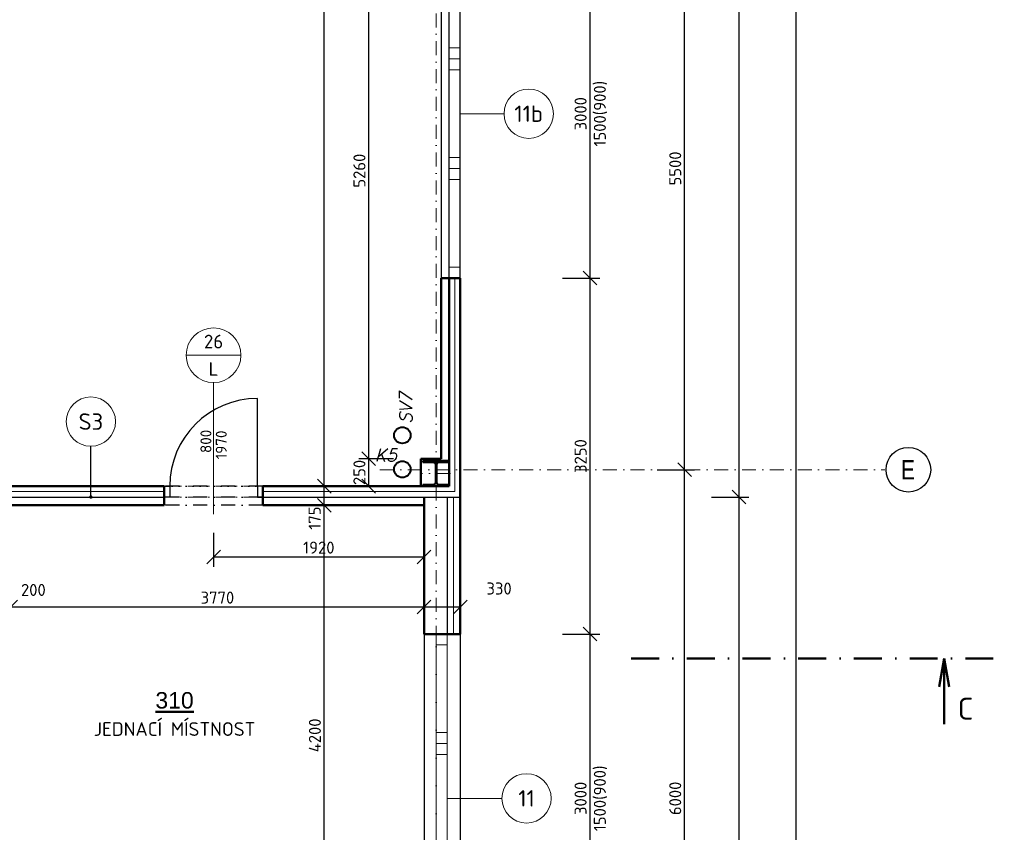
# Model space of a CAD drawing. Header units: millimetres. Extents: x -118752 to 407724, y -73278 to 155058.
# Tile 54 of 256: x 99646 to 108628, y -31093 to -23675. Entities that reach past the tile are written whole.
import ezdxf
from ezdxf.enums import TextEntityAlignment as Align

# ---------------------------------------------------------------- set-up
doc = ezdxf.new("R2010")
doc.units = ezdxf.units.MM
doc.header["$LTSCALE"] = 10
doc.linetypes.add('DASHDOT', pattern=[25.4, 12.7, -6.35, 0, -6.35])
doc.linetypes.add('DOT', pattern=[6.35, 0, -6.35])
for name, color, linetype, lineweight in [('CKBUBLINY', 1, 'Continuous', 18), ('CKBUBLINY_POPIS', 3, 'Continuous', 25), ('CKDVERE_', 7, 'Continuous', 25), ('CKDVERE_NADROVINOU', 1, 'DASHDOT', 18), ('CKDVERE_OSY', 1, 'Continuous', 18), ('CKDVERE_POPIS', 3, 'Continuous', 25), ('CKDVERE_ZARUBNE_RAM', 5, 'Continuous', 25), ('CKIZOLACE', 1, 'Continuous', 18), ('CKKOTY', 3, 'Continuous', 25), ('CKOKNA', 1, 'Continuous', 18), ('CKPOPIS_POHLED', 3, 'Continuous', 25), ('CKPOPISM', 6, 'Continuous', 50), ('CKPOPISM_POPIS', 3, 'Continuous', 25), ('CKRASTR', 7, 'DASHDOT', 15), ('CKRASTR_POPIS', 3, 'Continuous', 25), ('CKREZY_OZNACENI', 4, 'DASHDOT', 50), ('CKSTENY_NADROVINOU', 7, 'DASHDOT', 25), ('CKSTENY_PODROVINOU', 7, 'Continuous', 25), ('CKSTENY_REZ', 6, 'Continuous', 50), ('CKTEXTY_MALE', 3, 'Continuous', 18), ('CSPROFILY_OSY', 1, 'DASHDOT', 18), ('CSPROFILY_REZY', 4, 'Continuous', 50), ('srafy', 7, 'Continuous', 18), ('ZTI-DEŠŤOVÁ-KANALIZACE', 210, 'KANALIZACE', 40)]:
    doc.layers.add(name, color=color, linetype=linetype, lineweight=lineweight)
doc.layers.add('CKDVERE_DORAZ', color=7, linetype='DOT', lineweight=25, plot=False)
doc.styles.add('Arial', font='arial.ttf', dxfattribs={"width": 0.8})
doc.styles.add('KURZIVA', font='italic__.ttf')
doc.styles.get("Standard").update_dxf_attribs({"font": 'isocpeur.ttf'})
doc.linetypes.add('IZOLACE_POLYSTYREN_EXPANDOVANY', pattern='A,1,[224,CADKON.SHX,S=0.01,R=0,X=-0.5,Y=-1.74],-2', length=3)
doc.linetypes.add('IZOLACE_POLYSTYREN_PENOVY', pattern='A,0.001,[228,CADKON.SHX,S=0.1,R=0,X=0,Y=0],-2', length=2.001)
doc.linetypes.add('KANALIZACE', pattern='A,30,-3.5,["C",Standard,S=2.54,R=0,X=-3.81,Y=-1.27],-0.001', length=33.501)
doc.dimstyles.new('CADKON', dxfattribs={"dimscale": 50, "dimtxt": 2.2, "dimasz": 2.5, "dimexe": 1.8, "dimexo": 5, "dimgap": 0.6, "dimtad": 1, "dimrnd": 1, "dimtxsty": 'Standard', "dimblk1": 'OBLIQUE', "dimblk2": 'OBLIQUE', "dimsah": 1, "dimcen": 2.5, "dimadec": 1, "dimazin": 2, "dimtfac": 1, "dimtdec": 4, "dimtix": 1, "dimtmove": 2, "dimatfit": 3, "dimldrblk": 'OPEN30', "dimfxl": 5, "dimfxlon": 1, "dimtolj": 1, "dimarcsym": 0})

# ---------------------------------------------------------------- blocks, each defined once
blk = doc.blocks.new('_OBLIQUE')
at = {"color": 0, "linetype": 'ByBlock'}
blk.add_line((-0.5, -0.5), (0.5, 0.5), dxfattribs=at)
blk = doc.blocks.new('*D8038')
at = {"layer": 'CKKOTY', "color": 0, "lineweight": -2}
for p, q in [((104597.7, -26033), (104937.7, -26033)), ((104847.7, -26033), (104847.7, -29283)), ((104597.7, -29283), (104937.7, -29283))]:
    blk.add_line(p, q, dxfattribs=at)
at = {"layer": 'Defpoints', "color": 0}
for p in [(103664.4, -26033), (103664.4, -29283), (104847.7, -29283)]:
    blk.add_point(p, dxfattribs=at)
at = {"layer": 'CKKOTY', "color": 0, "lineweight": -2, "xscale": 125, "yscale": 125, "zscale": 125}
for p, rotation in [((104847.7, -26033), 90), ((104847.7, -29283), 270)]:
    blk.add_blockref('_OBLIQUE', p, dxfattribs=dict(at, rotation=rotation))
at = {"layer": 'CKKOTY', "color": 0, "insert": (104762.7, -27658), "char_height": 110, "attachment_point": 5, "rotation": 90}
blk.add_mtext('\\A1;3250', dxfattribs=at)
blk = doc.blocks.new('_Open30')
at = {"color": 0, "lineweight": -2}
for p, q in [((-1, 0.268), (0, 0)), ((0, 0), (-1, -0.268)), ((0, 0), (-1, 0))]:
    blk.add_line(p, q, dxfattribs=at)
blk = doc.blocks.new('*D8046')
at = {"layer": 'CKKOTY', "color": 0, "lineweight": -2}
for p, q in [((104597.7, -29283), (104937.7, -29283)), ((104847.7, -29283), (104847.7, -32283)), ((104597.7, -32283), (104937.7, -32283))]:
    blk.add_line(p, q, dxfattribs=at)
at = {"layer": 'Defpoints', "color": 0}
for p in [(103664.4, -29283), (103664.4, -32283), (104847.7, -32283)]:
    blk.add_point(p, dxfattribs=at)
at = {"layer": 'CKKOTY', "color": 0, "lineweight": -2, "xscale": 125, "yscale": 125, "zscale": 125}
for p, rotation in [((104847.7, -29283), 90), ((104847.7, -32283), 270)]:
    blk.add_blockref('_OBLIQUE', p, dxfattribs=dict(at, rotation=rotation))
at = {"layer": 'CKKOTY', "color": 0, "char_height": 110, "attachment_point": 5, "rotation": 90}
for s, insert in [('\\A1;1500(900)', (104943.7, -30783)), ('\\A1;3000', (104762.7, -30783))]:
    blk.add_mtext(s, dxfattribs=dict(at, insert=insert))
blk = doc.blocks.new('*D8047')
at = {"layer": 'CKKOTY', "color": 0, "lineweight": -2}
for p, q in [((104597.7, -23033), (104937.7, -23033)), ((104847.7, -23033), (104847.7, -26033)), ((104597.7, -26033), (104937.7, -26033))]:
    blk.add_line(p, q, dxfattribs=at)
at = {"layer": 'Defpoints', "color": 0}
for p in [(103664.4, -23033), (103664.4, -26033), (104847.7, -26033)]:
    blk.add_point(p, dxfattribs=at)
at = {"layer": 'CKKOTY', "color": 0, "lineweight": -2, "xscale": 125, "yscale": 125, "zscale": 125}
for p, rotation in [((104847.7, -23033), 90), ((104847.7, -26033), 270)]:
    blk.add_blockref('_OBLIQUE', p, dxfattribs=dict(at, rotation=rotation))
at = {"layer": 'CKKOTY', "color": 0, "char_height": 110, "attachment_point": 5, "rotation": 90}
for s, insert in [('\\A1;1500(900)', (104943.7, -24533)), ('\\A1;3000', (104762.7, -24533))]:
    blk.add_mtext(s, dxfattribs=dict(at, insert=insert))
blk = doc.blocks.new('*D8062')
at = {"layer": 'CKKOTY', "color": 0, "lineweight": -2}
for p, q in [((105460.8, -27783), (105800.8, -27783)), ((105710.8, -33783), (105710.8, -27783)), ((105460.8, -33783), (105800.8, -33783))]:
    blk.add_line(p, q, dxfattribs=at)
at = {"layer": 'Defpoints', "color": 0}
for p in [(103664.4, -27783), (105710.8, -27783), (103664.4, -33783)]:
    blk.add_point(p, dxfattribs=at)
at = {"layer": 'CKKOTY', "color": 0, "lineweight": -2, "xscale": 125, "yscale": 125, "zscale": 125}
for p, rotation in [((105710.8, -27783), 90), ((105710.8, -33783), 270)]:
    blk.add_blockref('_OBLIQUE', p, dxfattribs=dict(at, rotation=rotation))
at = {"layer": 'CKKOTY', "color": 0, "insert": (105625.8, -30783), "char_height": 110, "attachment_point": 5, "rotation": 90}
blk.add_mtext('\\A1;6000', dxfattribs=at)
blk = doc.blocks.new('*D8063')
at = {"layer": 'CKKOTY', "color": 0, "lineweight": -2}
for p, q in [((105460.8, -22283), (105800.8, -22283)), ((105710.8, -27783), (105710.8, -22283)), ((105460.8, -27783), (105800.8, -27783))]:
    blk.add_line(p, q, dxfattribs=at)
at = {"layer": 'Defpoints', "color": 0}
for p in [(103664.4, -22283), (105710.8, -22283), (103664.4, -27783)]:
    blk.add_point(p, dxfattribs=at)
at = {"layer": 'CKKOTY', "color": 0, "lineweight": -2, "xscale": 125, "yscale": 125, "zscale": 125}
for p, rotation in [((105710.8, -22283), 90), ((105710.8, -27783), 270)]:
    blk.add_blockref('_OBLIQUE', p, dxfattribs=dict(at, rotation=rotation))
at = {"layer": 'CKKOTY', "color": 0, "insert": (105625.8, -25033), "char_height": 110, "attachment_point": 5, "rotation": 90}
blk.add_mtext('\\A1;5500', dxfattribs=at)
blk = doc.blocks.new('*D8068')
at = {"layer": 'CKKOTY', "color": 0, "lineweight": -2}
for p, q in [((105957.4, -5533), (106297.4, -5533)), ((106207.4, -5533), (106207.4, -28033)), ((105957.4, -28033), (106297.4, -28033))]:
    blk.add_line(p, q, dxfattribs=at)
at = {"layer": 'Defpoints', "color": 0}
for p in [(103664.4, -5533), (103664.4, -28033), (106207.4, -28033)]:
    blk.add_point(p, dxfattribs=at)
at = {"layer": 'CKKOTY', "color": 0, "lineweight": -2, "xscale": 125, "yscale": 125, "zscale": 125}
for p, rotation in [((106207.4, -5533), 90), ((106207.4, -28033), 270)]:
    blk.add_blockref('_OBLIQUE', p, dxfattribs=dict(at, rotation=rotation))
at = {"layer": 'CKKOTY', "color": 0, "insert": (106122.4, -16783), "char_height": 110, "attachment_point": 5, "rotation": 90}
blk.add_mtext('\\A1;22500', dxfattribs=at)
blk = doc.blocks.new('_Open90')
at = {"color": 0, "lineweight": -2}
for p, q in [((0, 0), (-1, 0)), ((-0.5, 0.5), (0, 0)), ((0, 0), (-0.5, -0.5))]:
    blk.add_line(p, q, dxfattribs=at)
blk = doc.blocks.new('*D8069')
at = {"layer": 'CKKOTY', "color": 0, "lineweight": -2}
for p, q in [((105957.4, -28033), (106297.4, -28033)), ((106207.4, -28033), (106207.4, -37988.5)), ((105957.4, -37988.5), (106297.4, -37988.5))]:
    blk.add_line(p, q, dxfattribs=at)
at = {"layer": 'Defpoints', "color": 0}
for p in [(103664.4, -28033), (103664.4, -37988.5), (106207.4, -37988.5)]:
    blk.add_point(p, dxfattribs=at)
at = {"layer": 'CKKOTY', "color": 0, "lineweight": -2, "xscale": 125, "yscale": 125, "zscale": 125}
for p, rotation in [((106207.4, -28033), 90), ((106207.4, -37988.5), 270)]:
    blk.add_blockref('_OBLIQUE', p, dxfattribs=dict(at, rotation=rotation))
at = {"layer": 'CKKOTY', "color": 0, "insert": (106122.4, -33010.7), "char_height": 110, "attachment_point": 5, "rotation": 90}
blk.add_mtext('\\A1;9955', dxfattribs=at)
blk = doc.blocks.new('*D8070')
at = {"layer": 'CKKOTY', "color": 0, "lineweight": -2}
for p, q in [((106477, -5533), (106817, -5533)), ((106727, -5533), (106727, -37988.5)), ((106477, -37988.5), (106817, -37988.5))]:
    blk.add_line(p, q, dxfattribs=at)
at = {"layer": 'Defpoints', "color": 0}
for p in [(103664.4, -5533), (103664.4, -37988.5), (106727, -37988.5)]:
    blk.add_point(p, dxfattribs=at)
at = {"layer": 'CKKOTY', "color": 0, "lineweight": -2, "xscale": 125, "yscale": 125, "zscale": 125}
for p, rotation in [((106727, -5533), 90), ((106727, -37988.5), 270)]:
    blk.add_blockref('_OBLIQUE', p, dxfattribs=dict(at, rotation=rotation))
at = {"layer": 'CKKOTY', "color": 0, "insert": (106642, -21760.7), "char_height": 110, "attachment_point": 5, "rotation": 90}
blk.add_mtext('\\A1;32455', dxfattribs=at)
blk = doc.blocks.new('*D8074')
at = {"layer": 'CKKOTY', "color": 0, "lineweight": -2}
for p, q in [((102673.7, -28108), (102333.7, -28108)), ((102423.7, -32308), (102423.7, -28108)), ((102673.7, -32308), (102333.7, -32308))]:
    blk.add_line(p, q, dxfattribs=at)
at = {"layer": 'Defpoints', "color": 0}
for p in [(102423.7, -28108), (103334.4, -28108), (103334.4, -32308)]:
    blk.add_point(p, dxfattribs=at)
at = {"layer": 'CKKOTY', "color": 0, "lineweight": -2, "xscale": 125, "yscale": 125, "zscale": 125}
for p, rotation in [((102423.7, -28108), 90), ((102423.7, -32308), 270)]:
    blk.add_blockref('_OBLIQUE', p, dxfattribs=dict(at, rotation=rotation))
at = {"layer": 'CKKOTY', "color": 0, "insert": (102338.7, -30208), "char_height": 110, "attachment_point": 5, "rotation": 90}
blk.add_mtext('\\A1;4200', dxfattribs=at)
blk = doc.blocks.new('*D8075')
at = {"layer": 'CKKOTY', "color": 0, "lineweight": -2}
for p, q in [((102673.7, -27933), (102333.7, -27933)), ((102423.7, -28108), (102423.7, -27933)), ((102673.7, -28108), (102333.7, -28108))]:
    blk.add_line(p, q, dxfattribs=at)
at = {"layer": 'Defpoints', "color": 0}
for p in [(102423.7, -27933), (103324.4, -27933), (103334.4, -28108)]:
    blk.add_point(p, dxfattribs=at)
at = {"layer": 'CKKOTY', "color": 0, "lineweight": -2, "xscale": 125, "yscale": 125, "zscale": 125}
for p, rotation in [((102423.7, -27933), 90), ((102423.7, -28108), 270)]:
    blk.add_blockref('_OBLIQUE', p, dxfattribs=dict(at, rotation=rotation))
at = {"layer": 'CKKOTY', "color": 0, "insert": (102336.6, -28224.7), "char_height": 110, "attachment_point": 5, "rotation": 90}
blk.add_mtext('\\A1;175', dxfattribs=at)
blk = doc.blocks.new('*D8076')
at = {"layer": 'CKKOTY', "color": 0, "lineweight": -2}
for p, q in [((102673.7, -5708), (102333.7, -5708)), ((102423.7, -27933), (102423.7, -5708)), ((102673.7, -27933), (102333.7, -27933))]:
    blk.add_line(p, q, dxfattribs=at)
at = {"layer": 'Defpoints', "color": 0}
for p in [(102423.7, -5708), (103304.4, -5708), (103324.4, -27933)]:
    blk.add_point(p, dxfattribs=at)
at = {"layer": 'CKKOTY', "color": 0, "lineweight": -2, "xscale": 125, "yscale": 125, "zscale": 125}
for p, rotation in [((102423.7, -5708), 90), ((102423.7, -27933), 270)]:
    blk.add_blockref('_OBLIQUE', p, dxfattribs=dict(at, rotation=rotation))
at = {"layer": 'CKKOTY', "color": 0, "insert": (102338.7, -16820.5), "char_height": 110, "attachment_point": 5, "rotation": 90}
blk.add_mtext('\\A1;22225', dxfattribs=at)
blk = doc.blocks.new('*D8094')
at = {"layer": 'CKKOTY', "color": 0, "lineweight": -2}
for p, q in [((99364.4, -29285.7), (99364.4, -28945.7)), ((99564.4, -29285.7), (99564.4, -28945.7)), ((99364.4, -29035.7), (99564.4, -29035.7))]:
    blk.add_line(p, q, dxfattribs=at)
at = {"layer": 'Defpoints', "color": 0}
for p in [(99564.4, -29035.7), (99364.4, -30233), (99564.4, -30433)]:
    blk.add_point(p, dxfattribs=at)
at = {"layer": 'CKKOTY', "color": 0, "lineweight": -2, "xscale": 125, "yscale": 125, "zscale": 125, "rotation": 180}
blk.add_blockref('_OBLIQUE', (99364.4, -29035.7), dxfattribs=at)
at = {"layer": 'CKKOTY', "color": 0, "lineweight": -2, "xscale": 125, "yscale": 125, "zscale": 125}
blk.add_blockref('_OBLIQUE', (99564.4, -29035.7), dxfattribs=at)
at = {"layer": 'CKKOTY', "color": 0, "insert": (99770.2, -28880.6), "char_height": 110, "attachment_point": 5}
blk.add_mtext('\\A1;200', dxfattribs=at)
blk = doc.blocks.new('*D8095')
at = {"layer": 'CKKOTY', "color": 0, "lineweight": -2}
for p, q in [((103334.4, -28783), (103334.4, -28945.7)), ((99564.4, -29285.7), (99564.4, -28945.7)), ((99564.4, -29035.7), (103334.4, -29035.7))]:
    blk.add_line(p, q, dxfattribs=at)
at = {"layer": 'Defpoints', "color": 0}
for p in [(103334.4, -29035.7), (103334.4, -29283), (99564.4, -30433)]:
    blk.add_point(p, dxfattribs=at)
at = {"layer": 'CKKOTY', "color": 0, "lineweight": -2, "xscale": 125, "yscale": 125, "zscale": 125, "rotation": 180}
blk.add_blockref('_OBLIQUE', (99564.4, -29035.7), dxfattribs=at)
at = {"layer": 'CKKOTY', "color": 0, "lineweight": -2, "xscale": 125, "yscale": 125, "zscale": 125}
blk.add_blockref('_OBLIQUE', (103334.4, -29035.7), dxfattribs=at)
at = {"layer": 'CKKOTY', "color": 0, "insert": (101449.4, -28950.7), "char_height": 110, "attachment_point": 5}
blk.add_mtext('\\A1;3770', dxfattribs=at)
blk = doc.blocks.new('*D8096')
at = {"layer": 'CKKOTY', "color": 0, "lineweight": -2}
for p, q in [((103334.4, -28783), (103334.4, -28945.7)), ((103664.4, -28783), (103664.4, -28945.7)), ((103334.4, -29035.7), (103664.4, -29035.7))]:
    blk.add_line(p, q, dxfattribs=at)
at = {"layer": 'Defpoints', "color": 0}
for p in [(103664.4, -29035.7), (103334.4, -29283), (103664.4, -29283)]:
    blk.add_point(p, dxfattribs=at)
at = {"layer": 'CKKOTY', "color": 0, "lineweight": -2, "xscale": 125, "yscale": 125, "zscale": 125, "rotation": 180}
blk.add_blockref('_OBLIQUE', (103334.4, -29035.7), dxfattribs=at)
at = {"layer": 'CKKOTY', "color": 0, "lineweight": -2, "xscale": 125, "yscale": 125, "zscale": 125}
blk.add_blockref('_OBLIQUE', (103664.4, -29035.7), dxfattribs=at)
at = {"layer": 'CKKOTY', "color": 0, "insert": (104019.1, -28867.5), "char_height": 110, "attachment_point": 5}
blk.add_mtext('\\A1;330', dxfattribs=at)
blk = doc.blocks.new('*D8869')
at = {"layer": 'CKKOTY', "color": 0, "lineweight": -2}
for p, q in [((101414.4, -28358), (101414.4, -28669)), ((103334.4, -28358), (103334.4, -28669)), ((101414.4, -28579), (103334.4, -28579))]:
    blk.add_line(p, q, dxfattribs=at)
at = {"layer": 'Defpoints', "color": 0}
for p in [(101414.4, -28108), (103334.4, -28108), (103334.4, -28579)]:
    blk.add_point(p, dxfattribs=at)
at = {"layer": 'CKKOTY', "color": 0, "lineweight": -2, "xscale": 125, "yscale": 125, "zscale": 125, "rotation": 180}
blk.add_blockref('_OBLIQUE', (101414.4, -28579), dxfattribs=at)
at = {"layer": 'CKKOTY', "color": 0, "lineweight": -2, "xscale": 125, "yscale": 125, "zscale": 125}
blk.add_blockref('_OBLIQUE', (103334.4, -28579), dxfattribs=at)
at = {"layer": 'CKKOTY', "color": 0, "insert": (102374.4, -28494), "char_height": 110, "attachment_point": 5}
blk.add_mtext('\\A1;1920', dxfattribs=at)
blk = doc.blocks.new('*D8921')
at = {"layer": 'CKKOTY', "color": 0, "lineweight": -2}
for p, q in [((103054.4, -27683), (102739.8, -27683)), ((102829.8, -27933), (102829.8, -27683)), ((103054.4, -27933), (102739.8, -27933))]:
    blk.add_line(p, q, dxfattribs=at)
at = {"layer": 'Defpoints', "color": 0}
for p in [(102829.8, -27683), (103304.4, -27683), (103304.4, -27933)]:
    blk.add_point(p, dxfattribs=at)
at = {"layer": 'CKKOTY', "color": 0, "lineweight": -2, "xscale": 125, "yscale": 125, "zscale": 125}
for p, rotation in [((102829.8, -27683), 270), ((102829.8, -27933), 90)]:
    blk.add_blockref('_OBLIQUE', p, dxfattribs=dict(at, rotation=rotation))
at = {"layer": 'CKKOTY', "color": 0, "insert": (102744.8, -27808), "char_height": 110, "attachment_point": 5, "rotation": 90}
blk.add_mtext('\\A1;250', dxfattribs=at)
blk = doc.blocks.new('*D8922')
at = {"layer": 'CKKOTY', "color": 0, "lineweight": -2}
for p, q in [((103059.4, -22423), (102739.8, -22423)), ((102829.8, -27683), (102829.8, -22423)), ((103054.4, -27683), (102739.8, -27683))]:
    blk.add_line(p, q, dxfattribs=at)
at = {"layer": 'Defpoints', "color": 0}
for p in [(102829.8, -22423), (103309.4, -22423), (103304.4, -27683)]:
    blk.add_point(p, dxfattribs=at)
at = {"layer": 'CKKOTY', "color": 0, "lineweight": -2, "xscale": 125, "yscale": 125, "zscale": 125}
for p, rotation in [((102829.8, -22423), 90), ((102829.8, -27683), 270)]:
    blk.add_blockref('_OBLIQUE', p, dxfattribs=dict(at, rotation=rotation))
at = {"layer": 'CKKOTY', "color": 0, "insert": (102744.8, -25053), "char_height": 110, "attachment_point": 5, "rotation": 90}
blk.add_mtext('\\A1;5260', dxfattribs=at)
blk = doc.blocks.new('CK_S_EXT_HEAHEA240')
for p, q in [((-120, 115), (120, 115)), ((-120, 115), (-120, 103)), ((-120, 103), (-24.75, 103)), ((120, 103), (24.75, 103)), ((120, 115), (120, 103)), ((-3.75, -82), (-3.75, 82)), ((3.75, -82), (3.75, 82)), ((-120, -115), (-120, -103)), ((-120, -103), (-24.75, -103)), ((-120, -115), (120, -115)), ((120, -103), (24.75, -103)), ((120, -115), (120, -103))]:
    blk.add_line(p, q)
for centre, start, end in [((-24.75, 82), 0, 90), ((24.75, 82), 90, 180), ((-24.75, -82), 270, 0), ((24.75, -82), 180, 270)]:
    blk.add_arc(centre, 21, start, end)
blk = doc.blocks.new('CK_BUBBLE_1_0_0')
at = {"color": 0, "linetype": 'ByBlock', "lineweight": -2}
blk.add_circle((0, 0), 1, dxfattribs=at)
blk = doc.blocks.new('CK_BUBBLE_2_0_0')
at = {"color": 0, "linetype": 'ByBlock', "lineweight": -2}
blk.add_line((1, 0), (-1, 0), dxfattribs=at)
blk.add_circle((0, 0), 1, dxfattribs=at)
blk = doc.blocks.new('CKBL2010716102432', base_point=(100937, -31650))

msp = doc.modelspace()

# ---------------------------------------------------------------- hatches: boundary and pattern name
at = {"layer": 'srafy', "transparency": 33554661}
h = msp.add_hatch(dxfattribs=at)
h.set_pattern_fill('ANSI32', color=256, scale=15, style=0)
h.paths.add_polyline_path([(92824.387, -32577.979), (92924.387, -32577.979), (92924.387, -32277.976), (92824.387, -32277.976)])
h.paths.add_polyline_path([(92924.387, -33877.981), (92924.387, -33477.979), (92824.387, -33477.979), (92824.387, -33977.981), (92894.387, -33977.981), (92994.387, -33977.981), (95224.387, -33977.981), (95224.387, -33877.981)])
h.paths.add_polyline_path([(92894.387, -34877.981), (92994.387, -34877.981), (92994.387, -33977.981), (92894.387, -33977.981)])
h.paths.add_polyline_path([(92894.387, -35777.981), (92894.387, -37658.481), (92894.387, -37768.481), (92944.387, -37768.481), (92994.387, -37768.481), (92994.387, -37658.481), (92994.387, -35777.981)])
edge = h.paths.add_edge_path()
edge.add_line((96124.387, -33977.981), (97432.373, -33977.981))
edge.add_line((97432.373, -33977.981), (97432.373, -33877.981))
edge.add_line((97432.373, -33877.981), (97344.387, -33877.981))
edge.add_line((97344.387, -33877.981), (97344.387, -33867.981))
edge.add_line((97344.387, -33867.981), (97423.137, -33867.981))
edge.add_arc((97423.137, -33849.981), 18, 270, 300.8700596)
edge.add_line((97432.373, -33865.431), (97432.373, -33782.981))
edge.add_line((97432.373, -33782.981), (97324.387, -33782.981))
edge.add_line((97324.387, -33782.981), (97324.387, -33877.981))
edge.add_line((97324.387, -33877.981), (96124.387, -33877.981))
edge.add_line((96124.387, -33877.981), (96124.387, -33977.981))
edge = h.paths.add_edge_path()
edge.add_line((97564.387, -33767.981), (97564.387, -33667.981))
edge.add_line((97564.387, -33667.981), (97432.373, -33667.981))
edge.add_line((97432.373, -33667.981), (97432.373, -33687.981))
edge.add_line((97432.373, -33687.981), (97444.387, -33687.981))
edge.add_line((97444.387, -33687.981), (97544.387, -33687.981))
edge.add_line((97544.387, -33687.981), (97544.387, -33697.981))
edge.add_line((97544.387, -33697.981), (97465.637, -33697.981))
edge.add_arc((97465.637, -33715.981), 18, 90, 180)
edge.add_line((97447.637, -33715.981), (97447.637, -33782.981))
edge.add_line((97447.637, -33782.981), (97447.637, -33849.981))
edge.add_arc((97465.637, -33849.981), 18, 180, 270)
edge.add_line((97465.637, -33867.981), (97544.387, -33867.981))
edge.add_line((97544.387, -33867.981), (97544.387, -33877.981))
edge.add_line((97544.387, -33877.981), (97444.387, -33877.981))
edge.add_line((97444.387, -33877.981), (97432.373, -33877.981))
edge.add_line((97432.373, -33877.981), (97432.373, -33977.981))
edge.add_line((97432.373, -33977.981), (99564.387, -33977.981))
edge.add_line((99564.387, -33977.981), (99564.387, -33767.981))
edge.add_line((99564.387, -33767.981), (99464.387, -33767.981))
edge.add_line((99464.387, -33767.981), (97564.387, -33767.981))
h.paths.add_polyline_path([(99564.387, -32477.981), (99564.387, -32327.981), (99564.387, -32027.981), (99464.387, -32027.981), (99464.387, -33767.981), (99564.387, -33767.981)])
h.paths.add_polyline_path([(99664.387, -32377.981), (99664.387, -32327.981), (99564.387, -32327.981), (99564.387, -32477.981), (99664.387, -32477.981)])
h.paths.add_polyline_path([(100464.387, -32477.981), (103334.387, -32477.981), (103334.387, -32403.93), (103334.387, -32327.981), (100464.387, -32327.981), (100464.387, -32377.981)])
edge = h.paths.add_edge_path(flags=16)
edge.add_arc((103284.387, -32403.93), 50, 0, 360)
h.paths.add_polyline_path([(99464.387, -31127.981), (99564.387, -31127.981), (99564.387, -30432.981), (99464.387, -30432.981)])
h.paths.add_polyline_path([(93282.529, -34125.872), (93282.529, -33861.872), (93447.529, -33861.872), (93447.529, -34125.872)], flags=24)
h.paths.add_polyline_path([(96841.099, -34140.335), (96841.099, -33898.335), (97006.099, -33898.335), (97006.099, -34140.335)], flags=24)
h.paths.add_polyline_path([(98782.919, -33928.783), (98782.919, -33686.783), (98947.919, -33686.783), (98947.919, -33928.783)], flags=24)
h.paths.add_polyline_path([(97679, -33838.981), (97679, -33596.981), (97844, -33596.981), (97844, -33838.981)], flags=24)

# ---------------------------------------------------------------- linework, layer by layer
at = {"layer": 'CKBUBLINY'}
for p, q in [((104064.387, -24532.981), (103664.387, -24532.981)), ((101414.387, -26987.981), (101414.387, -26987.981)), ((104044.387, -30782.981), (103544.387, -30782.981))]:
    msp.add_line(p, q, dxfattribs=at)
at = {"layer": 'CKDVERE_'}
msp.add_line((101814.387, -27932.981), (101814.387, -27132.981), dxfattribs=at)
msp.add_arc((101814.387, -27932.981), 800, 90, 180, dxfattribs=at)
at = {"layer": 'CKDVERE_DORAZ'}
msp.add_line((101864.387, -27932.981), (100964.387, -27932.981), dxfattribs=at)
at = {"layer": 'CKDVERE_NADROVINOU'}
for p, q in [((101814.387, -27932.981), (101014.387, -27932.981)), ((101814.387, -28032.981), (101014.387, -28032.981))]:
    msp.add_line(p, q, dxfattribs=at)
at = {"layer": 'CKDVERE_OSY'}
msp.add_line((101414.387, -26987.981), (101414.387, -28187.981), dxfattribs=at)
at = {"layer": 'CKDVERE_ZARUBNE_RAM'}
for p, q in [((100964.387, -27932.981), (101014.387, -27932.981)), ((100964.387, -28032.981), (100964.387, -27932.981)), ((101014.387, -27932.981), (101014.387, -28032.981)), ((101864.387, -27932.981), (101814.387, -27932.981)), ((101814.387, -27932.981), (101814.387, -28032.981)), ((101864.387, -28032.981), (101864.387, -27932.981)), ((101014.387, -28032.981), (100964.387, -28032.981)), ((101814.387, -28032.981), (101864.387, -28032.981))]:
    msp.add_line(p, q, dxfattribs=at)
at = {"layer": 'CKIZOLACE'}
msp.add_line((100964.387, -28032.981), (99339.387, -28032.981), dxfattribs=at)
at = {"layer": 'CKIZOLACE', "linetype": 'IZOLACE_POLYSTYREN_PENOVY', "ltscale": 5}
for points in [[(101864.387, -27982.981), (103614.387, -27982.981), (103614.387, -26032.981)], [(100964.387, -27982.981), (99339.387, -27982.981)]]:
    msp.add_lwpolyline(points, dxfattribs=at)
at = {"layer": 'CKIZOLACE', "linetype": 'IZOLACE_POLYSTYREN_EXPANDOVANY', "ltscale": 3}
msp.add_lwpolyline([(103604.387, -28032.981), (103604.387, -29282.981)], dxfattribs=at)
at = {"layer": 'CKOKNA'}
for p, q in [((103564.387, -23932.981), (103564.387, -23132.981)), ((103664.387, -23932.981), (103664.387, -23132.981)), ((103664.387, -23932.981), (103564.387, -23932.981)), ((103564.387, -23932.981), (103564.387, -24032.981)), ((103664.387, -23932.981), (103664.387, -24032.981)), ((103664.387, -24032.981), (103564.387, -24032.981)), ((103564.387, -24032.981), (103564.387, -24132.981)), ((103664.387, -24032.981), (103664.387, -24132.981)), ((103564.387, -24932.981), (103564.387, -24132.981)), ((103664.387, -24132.981), (103564.387, -24132.981)), ((103664.387, -24932.981), (103664.387, -24132.981)), ((103664.387, -24932.981), (103564.387, -24932.981)), ((103564.387, -24932.981), (103564.387, -25032.981)), ((103664.387, -24932.981), (103664.387, -25032.981)), ((103664.387, -25032.981), (103564.387, -25032.981)), ((103564.387, -25032.981), (103564.387, -25132.981)), ((103664.387, -25032.981), (103664.387, -25132.981)), ((103564.387, -25932.981), (103564.387, -25132.981)), ((103664.387, -25132.981), (103564.387, -25132.981)), ((103664.387, -25932.981), (103664.387, -25132.981)), ((103664.387, -25932.981), (103564.387, -25932.981)), ((103564.387, -25932.981), (103564.387, -26032.981)), ((103664.387, -25932.981), (103664.387, -26032.981)), ((103664.387, -26032.981), (103564.387, -26032.981)), ((103444.387, -29382.981), (103444.387, -29282.981)), ((103544.387, -29282.981), (103444.387, -29282.981)), ((103544.387, -29382.981), (103544.387, -29282.981)), ((103444.387, -29382.981), (103444.387, -30182.981)), ((103544.387, -29382.981), (103444.387, -29382.981)), ((103544.387, -29382.981), (103544.387, -30182.981)), ((103444.387, -30282.981), (103444.387, -30182.981)), ((103544.387, -30182.981), (103444.387, -30182.981)), ((103544.387, -30282.981), (103544.387, -30182.981)), ((103544.387, -30282.981), (103444.387, -30282.981)), ((103444.387, -30382.981), (103444.387, -30282.981)), ((103544.387, -30382.981), (103544.387, -30282.981)), ((103444.387, -30382.981), (103444.387, -31182.981)), ((103544.387, -30382.981), (103444.387, -30382.981)), ((103544.387, -30382.981), (103544.387, -31182.981))]:
    msp.add_line(p, q, dxfattribs=at)
at = {"layer": 'CKRASTR'}
for p, q in [((103444.387, -40515.255), (103444.387, -4782.981)), ((102932.335, -27782.981), (107536.711, -27782.981))]:
    msp.add_line(p, q, dxfattribs=at)
at = {"layer": 'CKRASTR_POPIS'}
msp.add_circle((107752.686, -27782.981), 203.923, dxfattribs=at)
at = {"layer": 'CKREZY_OZNACENI', "ltscale": 2}
msp.add_line((105224.168, -29506.569), (108628.046, -29506.569), dxfattribs=at)
at = {"layer": 'CKREZY_OZNACENI', "linetype": 'Continuous'}
for q in [(108033.052, -29765.081), (108078.635, -30106.569), (108124.217, -29765.081)]:
    msp.add_line((108078.635, -29506.569), q, dxfattribs=at)
at = {"layer": 'CKSTENY_NADROVINOU'}
for p, q in [((101864.387, -27932.981), (100964.387, -27932.981)), ((101864.387, -28032.981), (100964.387, -28032.981)), ((101864.387, -28107.981), (100964.387, -28107.981))]:
    msp.add_line(p, q, dxfattribs=at)
at = {"layer": 'CKSTENY_PODROVINOU'}
for p, q in [((103489.387, -23032.981), (103489.387, -26032.981)), ((103564.387, -26032.981), (103564.387, -23032.981)), ((103664.387, -26032.981), (103664.387, -23032.981)), ((103564.387, -27932.981), (103564.387, -26032.981)), ((103564.387, -26032.981), (103664.387, -26032.981)), ((103664.387, -28032.981), (103664.387, -26032.981)), ((86724.387, -27932.981), (100964.387, -27932.981)), ((100964.387, -27932.981), (100964.387, -28032.981)), ((101864.387, -27932.981), (103564.387, -27932.981)), ((101864.387, -27932.981), (101864.387, -28032.981)), ((86724.387, -28032.981), (100964.387, -28032.981)), ((99564.387, -28032.981), (100964.387, -28032.981)), ((101864.387, -28032.981), (103334.387, -28032.981)), ((101864.387, -28032.981), (103664.387, -28032.981)), ((103334.387, -28032.981), (103664.387, -28032.981)), ((103544.387, -28032.981), (103544.387, -29282.981)), ((103544.387, -28032.981), (103664.387, -28032.981)), ((103334.387, -29282.981), (103334.387, -32282.981)), ((103544.387, -29282.981), (103664.387, -29282.981)), ((103664.387, -29282.981), (103664.387, -32282.981))]:
    msp.add_line(p, q, dxfattribs=at)
at = {"layer": 'CKSTENY_REZ'}
for p, q in [((103489.387, -26032.981), (103489.387, -27682.981)), ((103564.387, -26032.981), (103489.387, -26032.981)), ((103664.387, -26032.981), (103564.387, -26032.981)), ((103564.387, -27932.981), (103564.387, -26032.981)), ((103664.387, -28032.981), (103664.387, -26032.981)), ((103304.387, -27682.981), (103304.387, -27932.981)), ((103489.387, -27682.981), (103304.387, -27682.981)), ((100964.387, -27932.981), (99339.387, -27932.981)), ((100964.387, -28032.981), (100964.387, -27932.981)), ((101864.387, -28032.981), (101864.387, -27932.981)), ((103564.387, -27932.981), (101864.387, -27932.981)), ((99564.387, -28107.981), (100964.387, -28107.981)), ((100964.387, -28107.981), (100964.387, -28032.981)), ((101864.387, -28107.981), (101864.387, -28032.981)), ((101864.387, -28107.981), (103334.387, -28107.981)), ((103334.387, -28032.981), (103334.387, -28107.981)), ((103334.387, -28032.981), (103334.387, -29282.981)), ((103664.387, -28032.981), (103664.387, -29282.981)), ((103664.387, -29282.981), (103334.387, -29282.981))]:
    msp.add_line(p, q, dxfattribs=at)
at = {"layer": 'CSPROFILY_OSY'}
for p, q in [((103444.387, -27692.981), (103444.387, -27942.981)), ((103574.387, -27817.981), (103314.387, -27817.981))]:
    msp.add_line(p, q, dxfattribs=at)
at = {"layer": 'ZTI-DEŠŤOVÁ-KANALIZACE'}
for centre in [(103136.309, -27468.465), (103136.309, -27468.465), (103136.309, -27778.965)]:
    msp.add_circle(centre, 75, dxfattribs=at)

# ---------------------------------------------------------------- block references
at = {"layer": 'CKBUBLINY'}
ref = msp.add_blockref('CK_BUBBLE_1_0_0', (104289.387, -24532.981), dxfattribs=dict(at, xscale=225, yscale=225, zscale=225))
ref.add_attrib('NUM1', '11b', dxfattribs={"layer": 'CKBUBLINY_POPIS', "height": 150}).set_placement((104289.387, -24532.981), align=Align.MIDDLE_CENTER)
ref = msp.add_blockref('CK_BUBBLE_2_0_0', (101414.387, -26737.981), dxfattribs=dict(at, xscale=250, yscale=250, zscale=250))
ref.add_attrib('NUM1', '26', dxfattribs={"layer": 'CKBUBLINY_POPIS', "height": 125}).set_placement((101414.387, -26675.481), align=Align.CENTER)
ref.add_attrib('NUM2', 'L', dxfattribs={"layer": 'CKBUBLINY_POPIS', "height": 125}).set_placement((101414.387, -26800.481), align=Align.TOP_CENTER)
ref = msp.add_blockref('CK_BUBBLE_1_0_0', (100295, -27343.647), dxfattribs=dict(at, xscale=225, yscale=225, zscale=225))
ref.add_attrib('NUM1', 'S3', dxfattribs={"layer": 'CKBUBLINY_POPIS', "height": 150}).set_placement((100295, -27343.647), align=Align.MIDDLE_CENTER)
ref = msp.add_blockref('CK_BUBBLE_1_0_0', (104269.387, -30782.981), dxfattribs=dict(at, xscale=225, yscale=225, zscale=225))
ref.add_attrib('NUM1', '11', dxfattribs={"layer": 'CKBUBLINY_POPIS', "height": 150}).set_placement((104269.387, -30782.981), align=Align.MIDDLE_CENTER)
at = {"layer": 'CKPOPISM'}
ref = msp.add_blockref('CKBL2010716102432', (101058.341, -30212.727), dxfattribs=dict(at, xscale=0.5, yscale=0.5, zscale=0.5))
ref.add_attrib('JMENO', 'JEDNACÍ MÍSTNOST', dxfattribs={"layer": 'CKPOPISM_POPIS', "height": 125}).set_placement((101058.341, -30212.727), align=Align.CENTER)
ref.add_attrib('CISLO', '%%U310', dxfattribs={"height": 150, "style": 'Arial'}).set_placement((101058.341, -29962.727), align=Align.CENTER)
at = {"layer": 'CSPROFILY_REZY', "rotation": 180}
msp.add_blockref('CK_S_EXT_HEAHEA240', (103444.387, -27817.981), dxfattribs=at)

# ---------------------------------------------------------------- texts
at = {"layer": 'CKDVERE_POPIS'}
msp.add_text('  800', height=100, rotation=90, dxfattribs=at).set_placement((101394.387, -27587.981), align=Align.CENTER)
msp.add_text(' 1970', height=100, rotation=90, dxfattribs=at).set_placement((101434.387, -27587.981), align=Align.TOP_CENTER)
at = {"layer": 'CKPOPIS_POHLED'}
msp.add_text('C', height=200, dxfattribs=at).set_placement((108274.429, -29964.156), align=Align.MIDDLE_CENTER)
at = {"layer": 'CKRASTR_POPIS', "style": 'Arial', "width": 0.8}
msp.add_text('E', height=175, dxfattribs=at).set_placement((107748.583, -27782.981), align=Align.MIDDLE)
at = {"layer": 'CKTEXTY_MALE', "style": 'KURZIVA'}
msp.add_text('SV7', height=115, rotation=90, dxfattribs=at).set_placement((103225.016, -27363.554))
msp.add_text('K5', height=115, dxfattribs=at).set_placement((102885.365, -27706.536))

# ---------------------------------------------------------------- dimensions: what is measured, and where the dimension line sits
at = {"layer": 'CKKOTY'}
for base, p1, p2, override, picture, middle in [((106207.38, -28032.981), (103664.387, -5532.981), (103664.387, -28032.981), {"dimscale": 50, "dimexo": 10, "dimldrblk": 'Open90'}, '*D8068', (106122.38, -16782.981)), ((106726.965, -37988.481), (103664.387, -5532.981), (103664.387, -37988.481), {"dimscale": 50, "dimexo": 10, "dimldrblk": 'Open90'}, '*D8070', (106641.965, -21760.731)), ((102423.709, -5707.981), (103324.387, -27932.981), (103304.387, -5707.981), {"dimscale": 50, "dimexo": 10, "dimtmove": 2}, '*D8076', (102338.709, -16820.481)), ((105710.806, -22282.981), (103664.387, -27782.981), (103664.387, -22282.981), {"dimscale": 50, "dimexo": 10, "dimtmove": 2}, '*D8063', (105625.806, -25032.981)), ((102829.801, -22422.981), (103304.387, -27682.981), (103309.387, -22422.981), {"dimtmove": 2}, '*D8922', (102744.801, -25052.981)), ((104847.702, -29282.981), (103664.387, -26032.981), (103664.387, -29282.981), {"dimscale": 50, "dimexo": 10, "dimtmove": 2}, '*D8038', (104762.702, -27657.981)), ((105710.806, -27782.981), (103664.387, -33782.981), (103664.387, -27782.981), {"dimscale": 50, "dimexo": 10, "dimtmove": 2}, '*D8062', (105625.806, -30782.981)), ((106207.38, -37988.481), (103664.387, -28032.981), (103664.387, -37988.481), {"dimscale": 50, "dimexo": 10, "dimtmove": 2}, '*D8069', (106122.38, -33010.731)), ((102423.709, -28107.981), (103334.387, -32307.981), (103334.387, -28107.981), {"dimscale": 50, "dimexo": 10, "dimtmove": 2}, '*D8074', (102338.709, -30207.981))]:
    dim = msp.add_linear_dim(base=base, p1=p1, p2=p2, angle=90, dimstyle='CADKON', override=override, dxfattribs=at)
    dim.commit()
    dim.dimension.update_dxf_attribs({"geometry": picture, "text_midpoint": middle})
for base, p1, p2, picture, middle in [((104847.702, -26032.981), (103664.387, -23032.981), (103664.387, -26032.981), '*D8047', (104762.702, -24532.981)), ((104847.702, -32282.981), (103664.387, -29282.981), (103664.387, -32282.981), '*D8046', (104762.702, -30782.981))]:
    dim = msp.add_linear_dim(base=base, p1=p1, p2=p2, angle=90, text='<>\\X1500(900)', dimstyle='CADKON', override={"dimscale": 50, "dimexo": 10, "dimtmove": 2}, dxfattribs=at)
    dim.commit()
    dim.dimension.update_dxf_attribs({"geometry": picture, "text_midpoint": middle})
dim = msp.add_linear_dim(base=(102829.801, -27682.981), p1=(103304.387, -27932.981), p2=(103304.387, -27682.981), angle=90, dimstyle='CADKON', dxfattribs=at)
dim.commit()
dim.dimension.update_dxf_attribs({"geometry": '*D8921', "text_midpoint": (102744.801, -27807.981)})
dim = msp.add_linear_dim(base=(102423.709, -27932.981), p1=(103334.387, -28107.981), p2=(103324.387, -27932.981), angle=90, dimstyle='CADKON', override={"dimscale": 50, "dimexo": 10, "dimtmove": 2}, dxfattribs=at)
dim.commit()
dim.dimension.update_dxf_attribs({"geometry": '*D8075', "text_midpoint": (102336.641, -28224.707), "dimtype": 160})
dim = msp.add_linear_dim(base=(103334.387, -28578.986), p1=(101414.387, -28107.981), p2=(103334.387, -28107.981), dimstyle='CADKON', dxfattribs=at)
dim.commit()
dim.dimension.update_dxf_attribs({"geometry": '*D8869', "text_midpoint": (102374.387, -28493.986)})
for base, p1, p2, picture, middle in [((99564.387, -29035.743), (99364.387, -30232.981), (99564.387, -30432.981), '*D8094', (99770.169, -28880.557)), ((103664.387, -29035.743), (103334.387, -29282.981), (103664.387, -29282.981), '*D8096', (104019.054, -28867.452))]:
    dim = msp.add_linear_dim(base=base, p1=p1, p2=p2, dimstyle='CADKON', override={"dimscale": 50, "dimexo": 10, "dimtmove": 2}, dxfattribs=at)
    dim.commit()
    dim.dimension.update_dxf_attribs({"geometry": picture, "text_midpoint": middle, "dimtype": 160})
dim = msp.add_linear_dim(base=(103334.387, -29035.743), p1=(99564.387, -30432.981), p2=(103334.387, -29282.981), dimstyle='CADKON', override={"dimscale": 50, "dimexo": 10, "dimtmove": 2}, dxfattribs=at)
dim.commit()
dim.dimension.update_dxf_attribs({"geometry": '*D8095', "text_midpoint": (101449.387, -28950.743)})

# ---------------------------------------------------------------- leaders
at = {"layer": 'CKBUBLINY'}
msp.add_leader([(100295, -28032.658), (100295, -27568.647)], dimstyle='CADKON', override={"dimasz": 2.5, "dimldrblk": 'DotSmall'}, dxfattribs=at)

doc.saveas('drawing.dxf')
